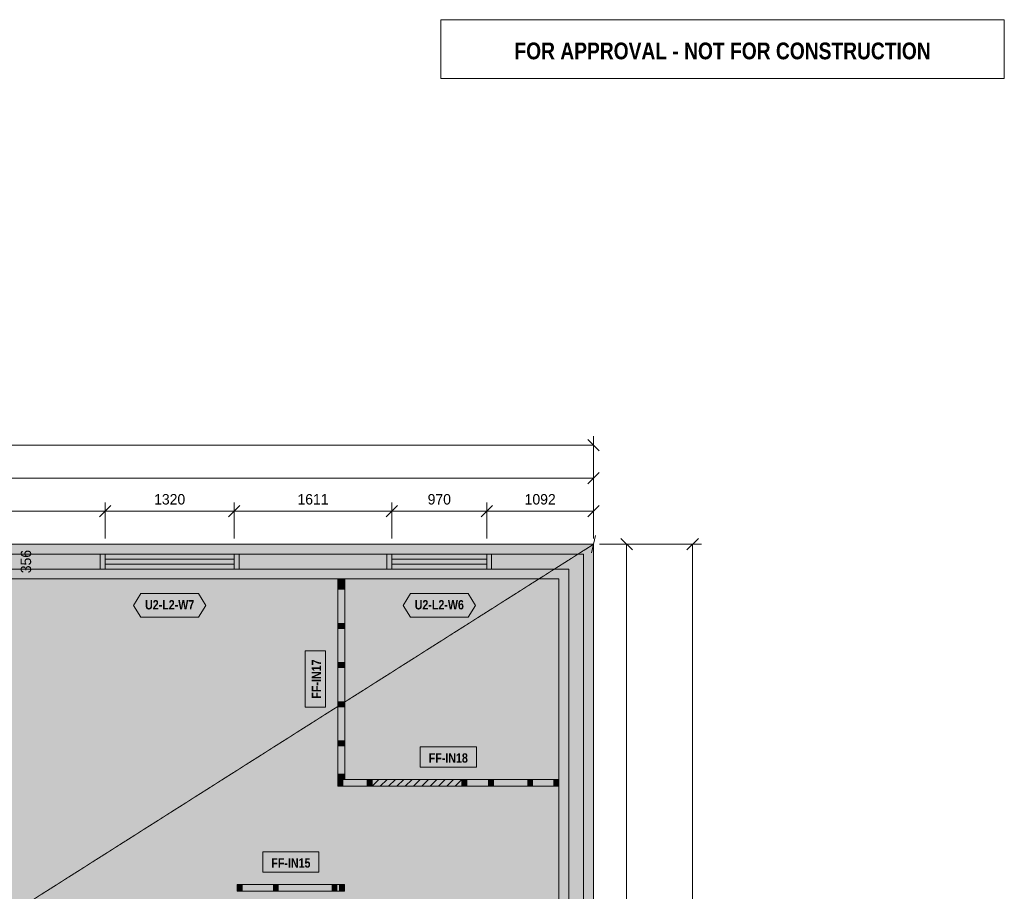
# Model space of a CAD drawing. Header units: millimetres. Extents: x -3973 to 16802, y -6172 to 13352.
# Tile 6 of 6: x 6738 to 16802, y 4444 to 13352. Entities that reach past the tile are written whole.
import ezdxf
from ezdxf.enums import TextEntityAlignment as Align

# ---------------------------------------------------------------- set-up
doc = ezdxf.new("R2010")
doc.units = ezdxf.units.MM
doc.linetypes.add('DASHED', pattern=[1.524, 1.27, -0.254])
for name, color, linetype in [('FILL-C_B2B2B5', 7, 'Continuous'), ('FILL-EPS', 7, 'Continuous'), ('FILL-TEAL_DK', 7, 'Continuous'), ('FILL-TIMBER', 7, 'Continuous'), ('FILL-WHITE', 7, 'Continuous'), ('LINE-C_85297A', 7, 'Continuous'), ('LINE-C_85297A-DASH', 7, 'DASHED'), ('LINE-INK', 7, 'Continuous'), ('LINE-INK-DASH', 7, 'DASHED'), ('LINE-RED', 7, 'Continuous'), ('LINE-STEEL_GREY', 7, 'Continuous'), ('LINE-STEEL_GREY-DASH', 7, 'DASHED'), ('LINE-TEAL_DK', 7, 'Continuous'), ('LINE-TIMBER_DK', 7, 'Continuous'), ('TEXT-INK', 7, 'Continuous'), ('TEXT-RED', 7, 'Continuous'), ('TEXT-TEAL_DK', 7, 'Continuous')]:
    doc.layers.add(name, color=color, linetype=linetype)
doc.styles.add('OpenSansCondensed-Bold', font='OpenSansCondensed-Bold.ttf')

msp = doc.modelspace()

# ---------------------------------------------------------------- hatches: boundary and pattern name
at = {"layer": 'FILL-C_B2B2B5', "true_color": 0xb2b2b5}
h = msp.add_hatch(color=256, dxfattribs=at)
h.dxf.hatch_style = 1
h.paths.add_polyline_path([(12502, 7890), (12502, 102), (102, 102), (102, 7890)])
h.paths.add_polyline_path([(12350, 254), (12350, 7738), (6378, 7738), (6378, 254)], flags=0)
h.paths.add_polyline_path([(254, 7738), (254, 254), (6226, 254), (6226, 7738)], flags=0)
at = {"layer": 'FILL-EPS', "true_color": 0xccffff}
h = msp.add_hatch(color=256, dxfattribs=at)
h.dxf.hatch_style = 1
h.paths.add_polyline_path([(0, 7991), (12604, 7991), (12604, 0), (0, 0)])
h.paths.add_polyline_path([(102, 7890), (102, 102), (12502, 102), (12502, 7890)], flags=0)
h = msp.add_hatch(color=256, dxfattribs=at)
h.dxf.hatch_style = 1
h.paths.add_polyline_path([(6378, 254), (6378, 7738), (12350, 7738), (12350, 254)])
h.paths.add_polyline_path([(12248, 7636), (6445, 7636), (6445, 356), (12248, 356)], flags=0)
at = {"layer": 'FILL-TEAL_DK', "true_color": 0x006b5c}
h = msp.add_hatch(color=256, dxfattribs=at)
h.dxf.hatch_style = 1
h.paths.add_polyline_path([(7561, 7890), (7611, 7890), (7611, 7737), (7561, 7737)])
h = msp.add_hatch(color=256, dxfattribs=at)
h.dxf.hatch_style = 1
h.paths.add_polyline_path([(8931, 7890), (8981, 7890), (8981, 7737), (8931, 7737)])
h = msp.add_hatch(color=256, dxfattribs=at)
h.dxf.hatch_style = 1
h.paths.add_polyline_path([(10492, 7890), (10542, 7890), (10542, 7737), (10492, 7737)])
h = msp.add_hatch(color=256, dxfattribs=at)
h.dxf.hatch_style = 1
h.paths.add_polyline_path([(11512, 7890), (11562, 7890), (11562, 7737), (11512, 7737)])
at = {"layer": 'FILL-TIMBER', "true_color": 0xeddbb8}
h = msp.add_hatch(color=256, dxfattribs=at)
h.dxf.hatch_style = 1
h.paths.add_polyline_path([(10060, 7635), (10060, 7600), (10060, 7586), (10040, 7586), (9990, 7586), (9990, 7621), (9990, 7635), (10011, 7635)])
h = msp.add_hatch(color=256, dxfattribs=at)
h.dxf.hatch_style = 1
h.paths.add_polyline_path([(10060, 7581), (10060, 7545), (10060, 7531), (10040, 7531), (9990, 7531), (9990, 7566), (9990, 7581), (10011, 7581)])
h = msp.add_hatch(color=256, dxfattribs=at)
h.dxf.hatch_style = 1
h.paths.add_polyline_path([(10060, 7181), (10060, 7145), (10060, 7131), (10040, 7131), (9990, 7131), (9990, 7166), (9990, 7181), (10011, 7181)])
h = msp.add_hatch(color=256, dxfattribs=at)
h.dxf.hatch_style = 1
h.paths.add_polyline_path([(10060, 6781), (10060, 6745), (10060, 6731), (10040, 6731), (9990, 6731), (9990, 6766), (9990, 6781), (10011, 6781)])
h = msp.add_hatch(color=256, dxfattribs=at)
h.dxf.hatch_style = 1
h.paths.add_polyline_path([(10060, 6381), (10060, 6345), (10060, 6331), (10040, 6331), (9990, 6331), (9990, 6366), (9990, 6381), (10011, 6381)])
h = msp.add_hatch(color=256, dxfattribs=at)
h.dxf.hatch_style = 1
h.paths.add_polyline_path([(10060, 5981), (10060, 5945), (10060, 5931), (10040, 5931), (9990, 5931), (9990, 5966), (9990, 5981), (10011, 5981)])
h = msp.add_hatch(color=256, dxfattribs=at)
h.dxf.hatch_style = 1
h.paths.add_polyline_path([(10060, 5640), (10060, 5605), (10060, 5590), (10040, 5590), (9990, 5590), (9990, 5625), (9990, 5640), (10011, 5640)])
h = msp.add_hatch(color=256, dxfattribs=at)
h.dxf.hatch_style = 1
h.paths.add_polyline_path([(10041, 5518), (10005, 5518), (9990, 5518), (9990, 5538), (9990, 5588), (10026, 5588), (10041, 5588), (10041, 5568)])
h = msp.add_hatch(color=256, dxfattribs=at)
h.dxf.hatch_style = 1
h.paths.add_polyline_path([(10340, 5518), (10304, 5518), (10290, 5518), (10290, 5538), (10290, 5588), (10325, 5588), (10340, 5588), (10340, 5568)])
h = msp.add_hatch(color=256, dxfattribs=at)
h.dxf.hatch_style = 1
h.paths.add_polyline_path([(11307, 5518), (11272, 5518), (11258, 5518), (11258, 5538), (11258, 5588), (11293, 5588), (11307, 5588), (11307, 5568)])
h = msp.add_hatch(color=256, dxfattribs=at)
h.dxf.hatch_style = 1
h.paths.add_polyline_path([(11581, 5518), (11545, 5518), (11531, 5518), (11531, 5538), (11531, 5588), (11566, 5588), (11581, 5588), (11581, 5568)])
h = msp.add_hatch(color=256, dxfattribs=at)
h.dxf.hatch_style = 1
h.paths.add_polyline_path([(11981, 5518), (11945, 5518), (11931, 5518), (11931, 5538), (11931, 5588), (11966, 5588), (11981, 5588), (11981, 5568)])
h = msp.add_hatch(color=256, dxfattribs=at)
h.dxf.hatch_style = 1
h.paths.add_polyline_path([(12248, 5518), (12213, 5518), (12198, 5518), (12198, 5538), (12198, 5588), (12233, 5588), (12248, 5588), (12248, 5568)])
h = msp.add_hatch(color=256, dxfattribs=at)
h.dxf.hatch_style = 1
h.paths.add_polyline_path([(9012, 4445), (8977, 4445), (8962, 4445), (8962, 4465), (8962, 4515), (8998, 4515), (9012, 4515), (9012, 4495)])
h = msp.add_hatch(color=256, dxfattribs=at)
h.dxf.hatch_style = 1
h.paths.add_polyline_path([(9381, 4445), (9345, 4445), (9331, 4445), (9331, 4465), (9331, 4515), (9366, 4515), (9381, 4515), (9381, 4495)])
h = msp.add_hatch(color=256, dxfattribs=at)
h.dxf.hatch_style = 1
h.paths.add_polyline_path([(9981, 4445), (9945, 4445), (9931, 4445), (9931, 4465), (9931, 4515), (9966, 4515), (9981, 4515), (9981, 4495)])
h = msp.add_hatch(color=256, dxfattribs=at)
h.dxf.hatch_style = 1
h.paths.add_polyline_path([(10057, 4445), (10022, 4445), (10007, 4445), (10007, 4465), (10007, 4515), (10042, 4515), (10057, 4515), (10057, 4495)])
at = {"layer": 'FILL-WHITE', "true_color": 0xfaf5e8}
h = msp.add_hatch(color=256, dxfattribs=at)
h.dxf.hatch_style = 1
h.paths.add_polyline_path([(10060, 5590), (10040, 5590), (9990, 5590), (9990, 5590), (9990, 5625), (9990, 5640), (9990, 5931), (9990, 5966), (9990, 5981), (9990, 6331), (9990, 6366), (9990, 6381), (9990, 6731), (9990, 6766), (9990, 6781), (9990, 7131), (9990, 7166), (9990, 7181), (9990, 7531), (9990, 7566), (9990, 7581), (9990, 7586), (9990, 7621), (9990, 7635), (9990, 7635), (10011, 7635), (10060, 7635), (10060, 7635), (10060, 7600), (10060, 7586), (10060, 7581), (10060, 7545), (10060, 7531), (10060, 7181), (10060, 7145), (10060, 7131), (10060, 6781), (10060, 6745), (10060, 6731), (10060, 6381), (10060, 6345), (10060, 6331), (10060, 5981), (10060, 5945), (10060, 5931), (10060, 5640), (10060, 5605), (10060, 5590)])
at = {"layer": 'FILL-WHITE', "true_color": 0xffffff}
h = msp.add_hatch(color=256, dxfattribs=at)
h.dxf.hatch_style = 1
h.paths.add_polyline_path([(7900, 7366), (7975, 7486), (8567, 7486), (8642, 7366), (8567, 7246), (7975, 7246)])
h = msp.add_hatch(color=256, dxfattribs=at)
h.dxf.hatch_style = 1
h.paths.add_polyline_path([(10656, 7366), (10731, 7486), (11323, 7486), (11398, 7366), (11323, 7246), (10731, 7246)])
h = msp.add_hatch(color=256, dxfattribs=at)
h.dxf.hatch_style = 1
h.paths.add_polyline_path([(9864, 6325), (9864, 6900), (9657, 6900), (9657, 6325)])
h = msp.add_hatch(color=256, dxfattribs=at)
h.dxf.hatch_style = 1
h.paths.add_polyline_path([(10832, 5714), (11407, 5714), (11407, 5922), (10832, 5922)])
at = {"layer": 'FILL-WHITE', "true_color": 0xfaf5e8}
h = msp.add_hatch(color=256, dxfattribs=at)
h.dxf.hatch_style = 1
h.paths.add_polyline_path([(9990, 5538), (9990, 5588), (10026, 5588), (10041, 5588), (10290, 5588), (10325, 5588), (10340, 5588), (10340, 5568), (10340, 5518), (10304, 5518), (10290, 5518), (10041, 5518), (10005, 5518), (9990, 5518)])
at = {"layer": 'FILL-WHITE', "true_color": 0xffffff}
h = msp.add_hatch(color=256, dxfattribs=at)
h.dxf.hatch_style = 1
h.paths.add_polyline_path([(10340, 5518), (10340, 5588), (11258, 5588), (11258, 5518)])
at = {"layer": 'FILL-WHITE', "true_color": 0xfaf5e8}
h = msp.add_hatch(color=256, dxfattribs=at)
h.dxf.hatch_style = 1
h.paths.add_polyline_path([(11258, 5538), (11258, 5588), (11258, 5588), (11293, 5588), (11307, 5588), (11531, 5588), (11566, 5588), (11581, 5588), (11931, 5588), (11966, 5588), (11981, 5588), (12198, 5588), (12233, 5588), (12248, 5588), (12248, 5588), (12248, 5568), (12248, 5518), (12248, 5518), (12213, 5518), (12198, 5518), (11981, 5518), (11945, 5518), (11931, 5518), (11581, 5518), (11545, 5518), (11531, 5518), (11307, 5518), (11272, 5518), (11258, 5518), (11258, 5518)])
at = {"layer": 'FILL-WHITE', "true_color": 0xffffff}
h = msp.add_hatch(color=256, dxfattribs=at)
h.dxf.hatch_style = 1
h.paths.add_polyline_path([(9222, 4641), (9797, 4641), (9797, 4849), (9222, 4849)])
at = {"layer": 'FILL-WHITE', "true_color": 0xfaf5e8}
h = msp.add_hatch(color=256, dxfattribs=at)
h.dxf.hatch_style = 1
h.paths.add_polyline_path([(8962, 4445), (8962, 4445), (8962, 4445), (8962, 4445), (8962, 4465), (8962, 4515), (8962, 4515), (8962, 4515), (8962, 4515), (8998, 4515), (9012, 4515), (9331, 4515), (9366, 4515), (9381, 4515), (9931, 4515), (9966, 4515), (9981, 4515), (10007, 4515), (10042, 4515), (10057, 4515), (10057, 4515), (10057, 4515), (10057, 4515), (10057, 4495), (10057, 4445), (10057, 4445), (10057, 4445), (10057, 4445), (10022, 4445), (10007, 4445), (9981, 4445), (9945, 4445), (9931, 4445), (9381, 4445), (9345, 4445), (9331, 4445), (9012, 4445), (8977, 4445)])

# ---------------------------------------------------------------- linework, layer by layer
at = {"layer": 'LINE-C_85297A', "lineweight": 5}
msp.add_line((12584, 7904), (12624, 8079), dxfattribs=at)
at = {"layer": 'LINE-C_85297A-DASH', "lineweight": 5}
msp.add_line((0, 0), (12604, 7991), dxfattribs=at)
at = {"layer": 'LINE-INK', "lineweight": 5}
for p, q in [((12662, 8946), (12546, 9062)), ((12604, 8051), (12604, 9094)), ((12604, 9004), (0, 9004)), ((12604, 8051), (12604, 8756)), ((0, 8666), (12604, 8666)), ((12546, 8608), (12662, 8725)), ((7553, 8271), (7669, 8387)), ((7611, 8051), (7611, 8419)), ((8873, 8271), (8989, 8387)), ((8931, 8051), (8931, 8419)), ((10484, 8271), (10600, 8387)), ((10542, 8051), (10542, 8419)), ((11454, 8271), (11570, 8387)), ((11512, 8051), (11512, 8419)), ((12546, 8271), (12662, 8387)), ((12604, 8051), (12604, 8419)), ((0, 8329), (12604, 8329)), ((8931, 7991), (7611, 7991)), ((11512, 7991), (10542, 7991)), ((12664, 7991), (13032, 7991)), ((12664, 7991), (13707, 7991)), ((12883, 8050), (13000, 7933)), ((12942, 7991), (12942, 0)), ((13558, 7933), (13675, 8050)), ((13616, 0), (13616, 7991)), ((8931, 7839), (7611, 7839)), ((8931, 7789), (7611, 7789)), ((11512, 7839), (10542, 7839)), ((11512, 7789), (10542, 7789)), ((8931, 7636), (7611, 7636)), ((11512, 7636), (10542, 7636))]:
    msp.add_line(p, q, dxfattribs=at)
for points in [[(0, 0), (0, 7991), (12604, 7991), (12604, 0)], [(12248, 356), (12248, 7636), (6445, 7636), (6445, 356)], [(10060, 5590), (10040, 5590), (9990, 5590), (9990, 5590), (9990, 5625), (9990, 5640), (9990, 5931), (9990, 5966), (9990, 5981), (9990, 6331), (9990, 6366), (9990, 6381), (9990, 6731), (9990, 6766), (9990, 6781), (9990, 7131), (9990, 7166), (9990, 7181), (9990, 7531), (9990, 7566), (9990, 7581), (9990, 7586), (9990, 7621), (9990, 7635), (9990, 7635), (10011, 7635), (10060, 7635), (10060, 7635), (10060, 7600), (10060, 7586), (10060, 7581), (10060, 7545), (10060, 7531), (10060, 7181), (10060, 7145), (10060, 7131), (10060, 6781), (10060, 6745), (10060, 6731), (10060, 6381), (10060, 6345), (10060, 6331), (10060, 5981), (10060, 5945), (10060, 5931), (10060, 5640), (10060, 5605), (10060, 5590)], [(9864, 6325), (9864, 6900), (9657, 6900), (9657, 6325)], [(10832, 5714), (11407, 5714), (11407, 5922), (10832, 5922)], [(9990, 5538), (9990, 5588), (10026, 5588), (10041, 5588), (10290, 5588), (10325, 5588), (10340, 5588), (10340, 5568), (10340, 5518), (10304, 5518), (10290, 5518), (10041, 5518), (10005, 5518), (9990, 5518)], [(11258, 5538), (11258, 5588), (11258, 5588), (11293, 5588), (11307, 5588), (11531, 5588), (11566, 5588), (11581, 5588), (11931, 5588), (11966, 5588), (11981, 5588), (12198, 5588), (12233, 5588), (12248, 5588), (12248, 5588), (12248, 5568), (12248, 5518), (12248, 5518), (12213, 5518), (12198, 5518), (11981, 5518), (11945, 5518), (11931, 5518), (11581, 5518), (11545, 5518), (11531, 5518), (11307, 5518), (11272, 5518), (11258, 5518), (11258, 5518)], [(9222, 4641), (9797, 4641), (9797, 4849), (9222, 4849)], [(8962, 4445), (8962, 4445), (8962, 4445), (8962, 4445), (8962, 4465), (8962, 4515), (8962, 4515), (8962, 4515), (8962, 4515), (8998, 4515), (9012, 4515), (9331, 4515), (9366, 4515), (9381, 4515), (9931, 4515), (9966, 4515), (9981, 4515), (10007, 4515), (10042, 4515), (10057, 4515), (10057, 4515), (10057, 4515), (10057, 4515), (10057, 4495), (10057, 4445), (10057, 4445), (10057, 4445), (10057, 4445), (10022, 4445), (10007, 4445), (9981, 4445), (9945, 4445), (9931, 4445), (9381, 4445), (9345, 4445), (9331, 4445), (9012, 4445), (8977, 4445)]]:
    msp.add_lwpolyline(points, close=True, dxfattribs=at)
at = {"layer": 'LINE-INK-DASH', "lineweight": 5}
msp.add_lwpolyline([(10340, 5518), (10340, 5588), (11258, 5588), (11258, 5518)], close=True, dxfattribs=at)
at = {"layer": 'LINE-RED', "lineweight": 5}
msp.add_lwpolyline([(11043, 12752), (16802, 12752), (16802, 13352), (11043, 13352)], close=True, dxfattribs=at)
at = {"layer": 'LINE-STEEL_GREY', "lineweight": 5}
for points in [[(12502, 7890), (12502, 102), (102, 102), (102, 7890)], [(12350, 254), (12350, 7738), (6378, 7738), (6378, 254)]]:
    msp.add_lwpolyline(points, close=True, dxfattribs=at)
at = {"layer": 'LINE-STEEL_GREY-DASH', "lineweight": 5}
for points in [[(0, 0), (0, 7991), (12604, 7991), (12604, 0), (786, 0), (786, 0)], [(12248, 356), (12248, 7636), (6445, 7636), (6445, 356)]]:
    msp.add_lwpolyline(points, close=True, dxfattribs=at)
at = {"layer": 'LINE-TEAL_DK', "lineweight": 5}
for points in [[(7561, 7890), (7611, 7890), (7611, 7737), (7561, 7737)], [(8931, 7890), (8981, 7890), (8981, 7737), (8931, 7737)], [(10492, 7890), (10542, 7890), (10542, 7737), (10492, 7737)], [(11512, 7890), (11562, 7890), (11562, 7737), (11512, 7737)], [(7900, 7366), (7975, 7486), (8567, 7486), (8642, 7366), (8567, 7246), (7975, 7246)], [(10656, 7366), (10731, 7486), (11323, 7486), (11398, 7366), (11323, 7246), (10731, 7246)]]:
    msp.add_lwpolyline(points, close=True, dxfattribs=at)
at = {"layer": 'LINE-TIMBER_DK', "lineweight": 5}
for p, q in [((10340, 5518), (10409, 5588)), ((10424, 5518), (10494, 5588)), ((10509, 5518), (10579, 5588)), ((10594, 5518), (10664, 5588)), ((10679, 5518), (10749, 5588)), ((10764, 5518), (10833, 5588)), ((10848, 5518), (10918, 5588)), ((10933, 5518), (11003, 5588)), ((11018, 5518), (11088, 5588)), ((11103, 5518), (11173, 5588)), ((11188, 5518), (11258, 5588))]:
    msp.add_line(p, q, dxfattribs=at)
for points in [[(10060, 7635), (10060, 7600), (10060, 7586), (10040, 7586), (9990, 7586), (9990, 7621), (9990, 7635), (10011, 7635)], [(10060, 7581), (10060, 7545), (10060, 7531), (10040, 7531), (9990, 7531), (9990, 7566), (9990, 7581), (10011, 7581)], [(10060, 7181), (10060, 7145), (10060, 7131), (10040, 7131), (9990, 7131), (9990, 7166), (9990, 7181), (10011, 7181)], [(10060, 6781), (10060, 6745), (10060, 6731), (10040, 6731), (9990, 6731), (9990, 6766), (9990, 6781), (10011, 6781)], [(10060, 6381), (10060, 6345), (10060, 6331), (10040, 6331), (9990, 6331), (9990, 6366), (9990, 6381), (10011, 6381)], [(10060, 5981), (10060, 5945), (10060, 5931), (10040, 5931), (9990, 5931), (9990, 5966), (9990, 5981), (10011, 5981)], [(10060, 5640), (10060, 5605), (10060, 5590), (10040, 5590), (9990, 5590), (9990, 5625), (9990, 5640), (10011, 5640)], [(10041, 5518), (10005, 5518), (9990, 5518), (9990, 5538), (9990, 5588), (10026, 5588), (10041, 5588), (10041, 5568)], [(10340, 5518), (10304, 5518), (10290, 5518), (10290, 5538), (10290, 5588), (10325, 5588), (10340, 5588), (10340, 5568)], [(11307, 5518), (11272, 5518), (11258, 5518), (11258, 5538), (11258, 5588), (11293, 5588), (11307, 5588), (11307, 5568)], [(11581, 5518), (11545, 5518), (11531, 5518), (11531, 5538), (11531, 5588), (11566, 5588), (11581, 5588), (11581, 5568)], [(11981, 5518), (11945, 5518), (11931, 5518), (11931, 5538), (11931, 5588), (11966, 5588), (11981, 5588), (11981, 5568)], [(12248, 5518), (12213, 5518), (12198, 5518), (12198, 5538), (12198, 5588), (12233, 5588), (12248, 5588), (12248, 5568)], [(9012, 4445), (8977, 4445), (8962, 4445), (8962, 4465), (8962, 4515), (8998, 4515), (9012, 4515), (9012, 4495)], [(9381, 4445), (9345, 4445), (9331, 4445), (9331, 4465), (9331, 4515), (9366, 4515), (9381, 4515), (9381, 4495)], [(9981, 4445), (9945, 4445), (9931, 4445), (9931, 4465), (9931, 4515), (9966, 4515), (9981, 4515), (9981, 4495)], [(10057, 4445), (10022, 4445), (10007, 4445), (10007, 4465), (10007, 4515), (10042, 4515), (10057, 4515), (10057, 4495)]]:
    msp.add_lwpolyline(points, close=True, dxfattribs=at)

# ---------------------------------------------------------------- texts
at = {"layer": 'TEXT-INK'}
for s, p in [('1320', (8271, 8397)), ('1611', (9736, 8397)), ('970', (11027, 8397)), ('1092', (12058, 8397))]:
    msp.add_text(s, height=106.7, dxfattribs=at).set_placement(p, align=Align.CENTER)
msp.add_text('356', height=106.7, rotation=90, dxfattribs=at).set_placement((6855, 7814), align=Align.CENTER)
at = {"layer": 'TEXT-INK', "style": 'OpenSansCondensed-Bold'}
msp.add_text('FF-IN17', height=95.2, rotation=90, dxfattribs=at).set_placement((9819, 6613), align=Align.CENTER)
for s, p in [('FF-IN18', (11119, 5759)), ('FF-IN15', (9510, 4686))]:
    msp.add_text(s, height=95.2, dxfattribs=at).set_placement(p, align=Align.CENTER)
at = {"layer": 'TEXT-RED', "style": 'OpenSansCondensed-Bold'}
msp.add_text('FOR APPROVAL - NOT FOR CONSTRUCTION', height=171.45, dxfattribs=at).set_placement((13922, 12947), align=Align.CENTER)
at = {"layer": 'TEXT-TEAL_DK', "style": 'OpenSansCondensed-Bold'}
for s, p in [('U2-L2-W7', (8271, 7325)), ('U2-L2-W6', (11027, 7325))]:
    msp.add_text(s, height=95.2, dxfattribs=at).set_placement(p, align=Align.CENTER)

doc.saveas('drawing.dxf')
